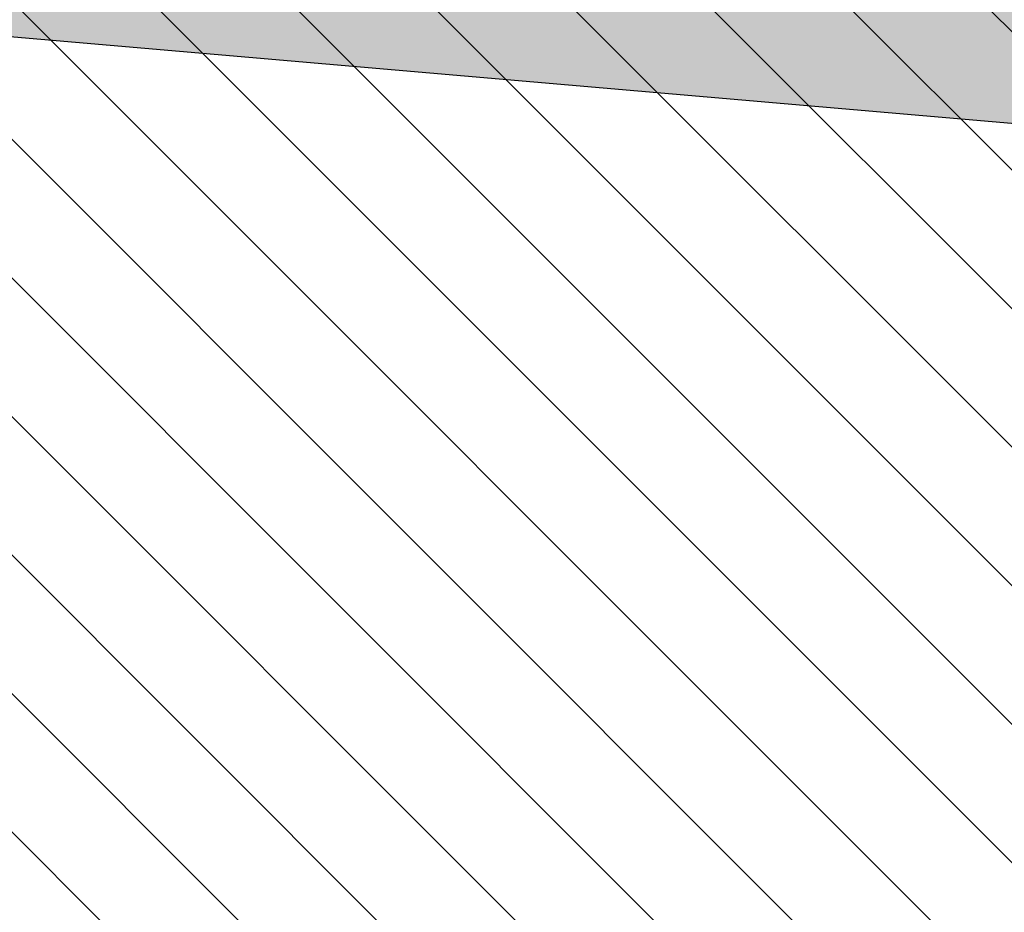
# Model space of a CAD drawing. Header units: millimetres. Extents: x -40276 to 214973, y -147941 to 35228.
# Tile 232 of 256: x -10525 to -9620, y 17523 to 18343. Entities that reach past the tile are written whole.
import ezdxf

# ---------------------------------------------------------------- set-up
doc = ezdxf.new("R2010")
doc.units = ezdxf.units.MM
doc.header["$MEASUREMENT"] = 0
for name, color, linetype in [('1._POHLED ZÁPADNÍ_2_0_plochy', 7, 'Continuous'), ('1._POHLED ZÁPADNÍ_2_Konstrukce - nosné', 7, 'Continuous'), ('1._POHLED ZÁPADNÍ_2_Výplně – Řezové', 7, 'Continuous')]:
    doc.layers.add(name, color=color, linetype=linetype)

msp = doc.modelspace()

# ---------------------------------------------------------------- hatches: boundary and pattern name
at = {"layer": '1._POHLED ZÁPADNÍ_2_0_plochy', "linetype": 'Continuous', "lineweight": 20, "true_color": 0xffaaaa}
h = msp.add_hatch(dxfattribs=at)
h.set_pattern_fill('Izolační_tvárnice_0002', color=21, style=0, pattern_type=2)
h.set_pattern_definition([(315, (-10360.18, 9405.31), (63.6396, 63.6396), [])])
h.paths.add_polyline_path([(-10906.33, 18690.21), (-10970.68, 9084.15), (-20311.44, 10009.93), (-20479.41, 269.75), (-242.33, 419.76), (-238.38, 17796.01)])
at = {"layer": '1._POHLED ZÁPADNÍ_2_Výplně – Řezové', "linetype": 'Continuous', "lineweight": 13}
msp.add_hatch(color=254, dxfattribs=at).paths.add_polyline_path([(-6352.97, 18416.54), (-10538.45, 18779.45), (-10537.62, 18327.69), (-6352.11, 17964.78)])

# ---------------------------------------------------------------- linework, layer by layer
at = {"layer": '1._POHLED ZÁPADNÍ_2_Konstrukce - nosné', "color": 7, "linetype": 'Continuous', "lineweight": 25}
msp.add_line((-10537.54, 18327.69), (-6352.11, 17964.78), dxfattribs=at)

doc.saveas('drawing.dxf')
